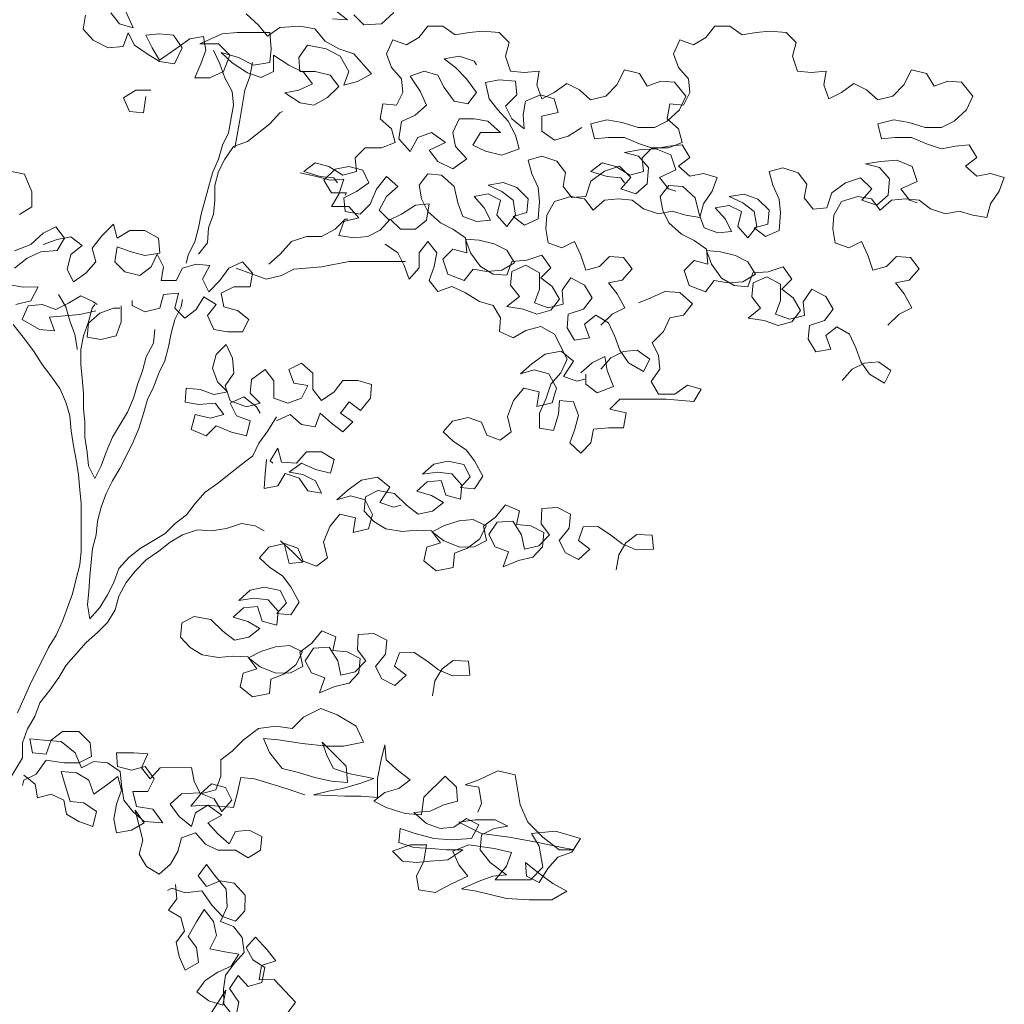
# Model space of a CAD drawing. Header units: metres. Extents: x -1 to 197910, y -70 to 354116.
# Tile 25 of 65: x 106.38 to 109.25, y 16.74 to 19.61. Entities that reach past the tile are written whole.
import ezdxf

# ---------------------------------------------------------------- set-up
doc = ezdxf.new("R2010")
doc.units = ezdxf.units.M
doc.layers.add('N-WE-AL-DETAIL-G', color=7, linetype='Continuous', lineweight=9)

# ---------------------------------------------------------------- blocks, each defined once
blk = doc.blocks.new('Boom_zijaanzicht')
at = {"color": 0, "ltscale": 0.05, "flags": 128}
for points in [[(-1.0559, 8.1486), (-1.0779, 8.1012), (-1.0378, 8.1121), (-1.0122, 8.1449)], [(-0.9393, 8.1375), (-0.9321, 8.0974), (-0.9613, 8.0647), (-1.005, 8.0428), (-1.0488, 8.0465), (-1.0633, 8.0866), (-1.0815, 8.0502), (-1.118, 8.0247), (-1.1545, 8.0029), (-1.1982, 7.9956), (-1.22, 8.043), (-1.1945, 8.0795), (-1.1544, 8.0831), (-1.1143, 8.0794), (-1.1326, 8.043), (-1.1545, 8.0065), (-1.2018, 8.0394), (-1.2419, 8.0686), (-1.282, 8.0759), (-1.2893, 8.0358), (-1.2747, 7.9957), (-1.2566, 7.9556), (-1.3003, 7.9556), (-1.3404, 7.9739), (-1.3585, 8.0213), (-1.3257, 8.0541), (-1.271, 8.054), (-1.3366, 8.0832), (-1.3803, 8.0869), (-1.4751, 8.087), (-1.4788, 8.0396), (-1.4752, 7.9995), (-1.4278, 7.9922), (-1.3841, 8.014), (-1.333, 8.0286), (-1.3659, 7.9994), (-1.4096, 7.9703), (-1.4497, 7.9558), (-1.4861, 7.974), (-1.4861, 8.0214), (-1.5299, 7.9923), (-1.5736, 7.9705), (-1.5991, 7.9377), (-1.5591, 7.9194), (-1.519, 7.9121), (-1.5628, 7.883), (-1.6028, 7.8758), (-1.6429, 7.8977), (-1.6757, 7.9305), (-1.6501, 7.9633), (-1.6064, 7.9742), (-1.5627, 7.9741), (-1.559, 8.0142), (-1.5845, 8.0507), (-1.6391, 8.0398), (-1.6792, 8.0179), (-1.7048, 7.9742), (-1.6903, 7.9341), (-1.7303, 7.9451), (-1.7704, 7.967), (-1.7193, 8.0253), (-1.6756, 8.0398), (-1.6355, 8.0616), (-1.6063, 8.0981), (-1.5625, 8.1053), (-1.5042, 8.1016), (-1.4678, 8.0761), (-1.4423, 8.1088), (-1.4058, 8.1416)], [(-1.6573, 8.1273), (-1.701, 8.1237), (-1.6682, 8.1491)], [(-1.8358, 8.1456), (-1.7994, 8.1128), (-1.7484, 8.1091), (-1.7192, 8.1382)], [(-3.2728, 7.2351), (-3.3056, 7.2679), (-3.342, 7.2862), (-3.3201, 7.3263), (-3.2946, 7.359), (-3.3347, 7.3664), (-3.3638, 7.3992), (-3.3382, 7.432), (-3.2981, 7.4356), (-3.269, 7.4064), (-3.2289, 7.3954), (-3.2143, 7.4391), (-3.1961, 7.4792), (-3.1596, 7.461), (-3.1195, 7.4755), (-3.1122, 7.5156), (-3.1158, 7.5557), (-3.1376, 7.5958), (-3.185, 7.6104), (-3.2251, 7.6031), (-3.2506, 7.5704), (-3.2834, 7.5996), (-3.3235, 7.6032), (-3.3636, 7.5996), (-3.3964, 7.5741), (-3.4402, 7.5596), (-3.4802, 7.5669), (-3.5203, 7.556), (-3.5604, 7.5488), (-3.5713, 7.5889), (-3.5968, 7.6254), (-3.6113, 7.6655), (-3.5712, 7.6764), (-3.5312, 7.669), (-3.4983, 7.6981), (-3.5311, 7.7237), (-3.5092, 7.7601), (-3.4691, 7.7564), (-3.4291, 7.7491), (-3.3853, 7.7636), (-3.3416, 7.7818), (-3.2942, 7.7818), (-3.2541, 7.7781), (-3.2431, 7.8218), (-3.2905, 7.8328), (-3.3342, 7.8256), (-3.3816, 7.811), (-3.429, 7.8111), (-3.4654, 7.8293), (-3.5018, 7.8621), (-3.52, 7.9023), (-3.4872, 7.9423), (-3.4471, 7.9459), (-3.407, 7.9313), (-3.3851, 7.9677), (-3.3414, 7.9786), (-3.3196, 7.9349), (-3.2868, 7.902), (-3.2431, 7.8911), (-3.2102, 7.9202), (-3.1738, 7.9384), (-3.1374, 7.9128), (-3.1009, 7.8946), (-3.0863, 7.9347), (-3.0936, 7.9747), (-3.0498, 7.9711), (-3.0097, 7.9747), (-2.9951, 8.0184), (-3.006, 8.0585), (-2.9768, 8.0876), (-2.9295, 8.0912), (-2.8894, 8.0875), (-2.8493, 8.0802), (-2.8128, 8.1057), (-2.7691, 8.1056), (-2.7436, 8.0728), (-2.7072, 8.0509), (-2.6671, 8.0655), (-2.6489, 8.0254), (-2.6635, 7.9853), (-2.6927, 7.9525), (-2.6964, 7.9124), (-2.6782, 7.876), (-2.6381, 7.8796), (-2.6309, 7.8358), (-2.6637, 7.8067), (-2.6747, 7.7666), (-2.6346, 7.752), (-2.5872, 7.752), (-2.5581, 7.7228), (-2.5618, 7.6827), (-2.5217, 7.6717), (-2.4816, 7.6972), (-2.4415, 7.7081), (-2.4087, 7.6826), (-2.4561, 7.668), (-2.4962, 7.6644), (-2.5071, 7.6499)], [(-2.438, 7.2351), (-2.4708, 7.2679), (-2.5072, 7.2862), (-2.4853, 7.3263), (-2.4597, 7.359), (-2.4998, 7.3664), (-2.5289, 7.3992), (-2.5034, 7.432), (-2.4633, 7.4356), (-2.4342, 7.4064), (-2.3941, 7.3954), (-2.3795, 7.4391), (-2.3612, 7.4792), (-2.3248, 7.461), (-2.2847, 7.4755), (-2.2774, 7.5156), (-2.281, 7.5557), (-2.3028, 7.5958), (-2.3502, 7.6104), (-2.3903, 7.6031), (-2.4158, 7.5704), (-2.4486, 7.5996), (-2.4887, 7.6032), (-2.5288, 7.5996), (-2.5616, 7.5741), (-2.6053, 7.5596), (-2.6454, 7.5669), (-2.6855, 7.556), (-2.7256, 7.5488), (-2.7365, 7.5889), (-2.762, 7.6254), (-2.7765, 7.6655), (-2.7364, 7.6764), (-2.6963, 7.669), (-2.6635, 7.6981), (-2.6963, 7.7237), (-2.6744, 7.7601), (-2.6343, 7.7564), (-2.5942, 7.7491), (-2.5505, 7.7636), (-2.5067, 7.7818), (-2.4593, 7.7818), (-2.4193, 7.7781), (-2.4083, 7.8218), (-2.4557, 7.8328), (-2.4994, 7.8256), (-2.5468, 7.811), (-2.5942, 7.8111), (-2.6306, 7.8293), (-2.667, 7.8621), (-2.6852, 7.9023), (-2.6524, 7.9423), (-2.6123, 7.9459), (-2.5722, 7.9313), (-2.5503, 7.9677), (-2.5065, 7.9786), (-2.4847, 7.9349), (-2.4519, 7.902), (-2.4082, 7.8911), (-2.3754, 7.9202), (-2.3389, 7.9384), (-2.3025, 7.9128), (-2.2661, 7.8946), (-2.2515, 7.9347), (-2.2587, 7.9747), (-2.215, 7.9711), (-2.1749, 7.9747), (-2.1603, 8.0184), (-2.1712, 8.0585), (-2.142, 8.0876), (-2.0946, 8.0912), (-2.0545, 8.0875), (-2.0145, 8.0802), (-1.978, 8.1057), (-1.9343, 8.1056), (-1.9088, 8.0728), (-1.8724, 8.0509), (-1.8323, 8.0655), (-1.8141, 8.0254), (-1.8287, 7.9853), (-1.8579, 7.9525), (-1.8616, 7.9124), (-1.8434, 7.876), (-1.8033, 7.8796), (-1.796, 7.8358), (-1.8289, 7.8067), (-1.8398, 7.7666), (-1.7998, 7.752), (-1.7524, 7.752), (-1.7232, 7.7228), (-1.7269, 7.6827), (-1.6869, 7.6717), (-1.6467, 7.6972), (-1.6066, 7.7081), (-1.5739, 7.6826), (-1.6213, 7.668), (-1.6613, 7.6644), (-1.6723, 7.6499)], [(-1.3112, 8.0358), (-1.3294, 7.9958), (-1.344, 7.9557), (-1.3659, 7.9156), (-1.3696, 7.8755), (-1.3551, 7.7953), (-1.3369, 7.7589), (-1.326, 7.7188), (-1.3078, 7.6787), (-1.2751, 7.5584), (-1.2679, 7.5183), (-1.257, 7.4782), (-1.2388, 7.4417), (-1.2315, 7.4162)], [(-2.3828, 7.8109), (-2.3427, 7.7853), (-2.3026, 7.7743), (-2.2662, 7.7998), (-2.2661, 7.8436), (-2.3135, 7.8545), (-2.3025, 7.8946), (-2.2624, 7.9055), (-2.2187, 7.8872), (-2.2115, 7.8472), (-2.2152, 7.8071), (-2.1787, 7.8362), (-2.1604, 7.8726), (-2.1932, 7.9054), (-2.1895, 7.9455), (-2.1421, 7.9491), (-2.1021, 7.9418), (-2.113, 7.8944), (-2.1386, 7.8617), (-2.1678, 7.8289), (-2.1897, 7.7888), (-2.2006, 7.7487), (-2.1496, 7.7305), (-2.1022, 7.7414), (-2.0658, 7.7596), (-2.0876, 7.796), (-2.1459, 7.7961), (-2.1094, 7.8288), (-2.0694, 7.8361), (-2.0256, 7.836), (-2.0074, 7.7959), (-2.0148, 7.7559), (-2.0476, 7.7195), (-2.0075, 7.6903), (-1.9638, 7.7121), (-1.9382, 7.7449), (-1.9856, 7.7668), (-1.9455, 7.7959), (-1.9054, 7.7813), (-1.8836, 7.7412), (-1.8507, 7.7776), (-1.858, 7.8286), (-1.8981, 7.8469), (-1.9308, 7.8761), (-1.9126, 7.9161), (-1.8834, 7.9598), (-1.9235, 7.9744), (-1.9636, 7.9635), (-1.9818, 7.9271), (-2.011, 7.8871), (-2.0511, 7.8798), (-2.0766, 7.9126), (-2.0474, 7.9527), (-2.0146, 7.9855), (-1.9817, 8.0109), (-2.0255, 8.0183), (-2.0692, 8.0037), (-2.0765, 7.9928)], [(-1.4242, 7.9995), (-1.4169, 7.9594), (-1.4024, 7.9193), (-1.3879, 7.8318), (-1.3734, 7.7516)], [(-1.1145, 7.9008), (-1.1072, 7.8534), (-1.0671, 7.857), (-1.0489, 7.8971), (-1.0853, 7.919), (-1.129, 7.919)], [(-1.268, 7.4418), (-1.2934, 7.4746), (-1.297, 7.5183), (-1.3116, 7.5584), (-1.3152, 7.5985), (-1.3152, 7.6423), (-1.3261, 7.6823), (-1.3442, 7.7188), (-1.3697, 7.7553), (-1.4098, 7.7699), (-1.4753, 7.821), (-1.5045, 7.8538), (-1.5118, 7.8574)], [(-2.4381, 7.1076), (-2.4672, 7.1404), (-2.5037, 7.1586), (-2.5437, 7.1623), (-2.5802, 7.1368), (-2.562, 7.1004), (-2.5183, 7.1259), (-2.4927, 7.1623), (-2.4781, 7.2024), (-2.4598, 7.2424), (-2.4234, 7.2643), (-2.3906, 7.2387), (-2.4052, 7.1986), (-2.3615, 7.1913), (-2.3396, 7.2277), (-2.3432, 7.2678), (-2.3869, 7.2824), (-2.4124, 7.3153), (-2.3905, 7.3517), (-2.3504, 7.3735), (-2.3249, 7.3371), (-2.3286, 7.297), (-2.2849, 7.286), (-2.2448, 7.3005), (-2.2593, 7.3406), (-2.2593, 7.388), (-2.2192, 7.4098), (-2.1791, 7.3916), (-2.1755, 7.3515), (-2.201, 7.3187), (-2.1646, 7.2895), (-2.212, 7.2823), (-2.2521, 7.2677), (-2.2922, 7.2787), (-2.3176, 7.3115), (-2.2958, 7.348), (-2.2629, 7.3734), (-2.2921, 7.4026), (-2.2665, 7.439), (-2.2228, 7.4244), (-2.1791, 7.4207), (-2.1645, 7.3806), (-2.1244, 7.3842), (-2.088, 7.4061), (-2.0588, 7.4461), (-2.0442, 7.4862), (-2.0843, 7.4826), (-2.128, 7.4717), (-2.1645, 7.4535), (-2.1864, 7.4171), (-2.1499, 7.3952), (-2.1062, 7.3915), (-2.0661, 7.3988), (-2.0406, 7.3659), (-1.9932, 7.3841), (-1.9786, 7.4278), (-2.0077, 7.457), (-2.0478, 7.4461), (-2.0442, 7.4899), (-2.0077, 7.5153), (-1.9712, 7.5335), (-1.9348, 7.5663), (-1.9165, 7.6027), (-1.9092, 7.6428), (-1.9347, 7.6756), (-1.9748, 7.672), (-2.0112, 7.6392), (-2.0222, 7.5919), (-2.0368, 7.5518), (-2.0769, 7.5373), (-2.117, 7.5409), (-2.0987, 7.5774), (-2.0696, 7.6101), (-2.1096, 7.6175), (-2.1461, 7.5993), (-2.1352, 7.5555), (-2.1644, 7.5228), (-2.1899, 7.5556), (-2.1825, 7.5993), (-2.1497, 7.6248), (-2.1096, 7.643), (-2.1533, 7.6503), (-2.1934, 7.6358), (-2.2263, 7.603), (-2.2227, 7.5629), (-2.1826, 7.5519), (-2.2154, 7.5265), (-2.2555, 7.5447), (-2.2591, 7.5957), (-2.2554, 7.6358), (-2.2371, 7.6759), (-2.2262, 7.716), (-2.2662, 7.7269), (-2.31, 7.7124), (-2.3355, 7.6796), (-2.3283, 7.6395), (-2.3538, 7.6068), (-2.3939, 7.6104), (-2.4084, 7.6542), (-2.4485, 7.6834), (-2.4922, 7.698), (-2.5251, 7.6652), (-2.4959, 7.6324), (-2.5397, 7.6179), (-2.5724, 7.647), (-2.576, 7.6944), (-2.5469, 7.7272), (-2.5068, 7.7381), (-2.5505, 7.7454), (-2.5979, 7.7491), (-2.6416, 7.7309), (-2.6562, 7.6872), (-2.6089, 7.6653), (-2.6344, 7.6325), (-2.6563, 7.6253)], [(-3.1394, 7.0742), (-3.1685, 7.107), (-3.2049, 7.1253), (-3.245, 7.129), (-3.2815, 7.1035), (-3.2633, 7.067), (-3.2195, 7.0925), (-3.194, 7.1289), (-3.1794, 7.169), (-3.1611, 7.2091), (-3.1246, 7.2309), (-3.0919, 7.2054), (-3.1065, 7.1653), (-3.0628, 7.158), (-3.0409, 7.1944), (-3.0445, 7.2345), (-3.0882, 7.2491), (-3.1137, 7.2819), (-3.0918, 7.3184), (-3.0517, 7.3402), (-3.0262, 7.3037), (-3.0299, 7.2636), (-2.9861, 7.2527), (-2.946, 7.2672), (-2.9606, 7.3073), (-2.9605, 7.3547), (-2.9204, 7.3765), (-2.8804, 7.3582), (-2.8767, 7.3182), (-2.9023, 7.2854), (-2.8659, 7.2562), (-2.9133, 7.2489), (-2.9534, 7.2344), (-2.9934, 7.2454), (-3.0189, 7.2782), (-2.997, 7.3146), (-2.9642, 7.3401), (-2.9933, 7.3693), (-2.9678, 7.4057), (-2.9241, 7.3911), (-2.8803, 7.3874), (-2.8658, 7.3473), (-2.8257, 7.3509), (-2.7892, 7.3727), (-2.76, 7.4128), (-2.7454, 7.4529), (-2.7855, 7.4493), (-2.8293, 7.4384), (-2.8657, 7.4202), (-2.8876, 7.3838), (-2.8512, 7.3619), (-2.8075, 7.3582), (-2.7674, 7.3654), (-2.7419, 7.3326), (-2.6945, 7.3508), (-2.6799, 7.3945), (-2.709, 7.4237), (-2.7491, 7.4128), (-2.7454, 7.4565), (-2.709, 7.482), (-2.6725, 7.5002), (-2.636, 7.5329), (-2.6178, 7.5694), (-2.6104, 7.6095), (-2.6359, 7.6423), (-2.676, 7.6387), (-2.7125, 7.6059), (-2.7235, 7.5585), (-2.7381, 7.5185), (-2.7782, 7.5039), (-2.8183, 7.5076), (-2.8, 7.544), (-2.7708, 7.5768), (-2.8109, 7.5841), (-2.8474, 7.5659), (-2.8365, 7.5222), (-2.8657, 7.4894), (-2.8911, 7.5222), (-2.8838, 7.566), (-2.851, 7.5915), (-2.8109, 7.6096), (-2.8546, 7.617), (-2.8947, 7.6024), (-2.9275, 7.5697), (-2.9239, 7.5296), (-2.8839, 7.5186), (-2.9167, 7.4931), (-2.9567, 7.5114), (-2.9603, 7.5624), (-2.9567, 7.6025), (-2.9384, 7.6426), (-2.9274, 7.6826), (-2.9675, 7.6936), (-3.0113, 7.6791), (-3.0368, 7.6463), (-3.0295, 7.6062), (-3.0551, 7.5734), (-3.0952, 7.5771), (-3.1097, 7.6208), (-3.1498, 7.65), (-3.1935, 7.6647), (-3.2263, 7.6319), (-3.1972, 7.5991), (-3.2409, 7.5845), (-3.2737, 7.6137), (-3.2773, 7.6611), (-3.2481, 7.6939), (-3.208, 7.7048), (-3.2518, 7.7121), (-3.2991, 7.7158), (-3.3429, 7.6976), (-3.3575, 7.6539), (-3.3101, 7.632), (-3.3357, 7.5992), (-3.3575, 7.5919)], [(-1.5629, 7.6789), (-1.6103, 7.668), (-1.6504, 7.6571), (-1.6905, 7.6608), (-1.676, 7.6171), (-1.6541, 7.5806), (-1.7052, 7.5807), (-1.7343, 7.5479), (-1.6906, 7.5369), (-1.6761, 7.4968), (-1.7198, 7.4896), (-1.7599, 7.4932), (-1.7963, 7.5115), (-1.8255, 7.5443), (-1.8546, 7.5152), (-1.8984, 7.5152), (-1.9311, 7.5408), (-1.9384, 7.5882), (-1.8983, 7.5845), (-1.8582, 7.5589), (-1.8218, 7.5407), (-1.7926, 7.5698), (-1.8145, 7.6099), (-1.8472, 7.6391), (-1.8144, 7.6682), (-1.7853, 7.6317), (-1.7671, 7.588), (-1.738, 7.5588), (-1.6942, 7.5661), (-1.6906, 7.6062), (-1.727, 7.6244), (-1.7634, 7.6499), (-1.7451, 7.6864), (-1.705, 7.6973), (-1.665, 7.6899), (-1.6322, 7.6571), (-1.6541, 7.6207), (-1.6978, 7.6207), (-1.6942, 7.6134)], [(-0.7467, 7.5579), (-0.7831, 7.5798), (-0.7831, 7.6235), (-0.7612, 7.6745), (-0.7102, 7.6854)], [(-0.7322, 7.4522), (-0.7796, 7.4705), (-0.816, 7.5033), (-0.8524, 7.5216), (-0.878, 7.4888), (-0.8561, 7.4523), (-0.8088, 7.4486), (-0.7687, 7.4304), (-0.7323, 7.4012)], [(-0.7141, 7.3538), (-0.7578, 7.3465), (-0.8016, 7.3466), (-0.7797, 7.3065), (-0.736, 7.2955)], [(-1.4721, 7.4128), (-1.5048, 7.442), (-1.5376, 7.4785), (-1.5813, 7.4931), (-1.6251, 7.4931), (-1.6651, 7.515), (-1.6943, 7.5442), (-1.7015, 7.5442)], [(-0.816, 7.4705), (-0.8561, 7.4851), (-0.8962, 7.4924), (-0.929, 7.467), (-0.8962, 7.4414), (-0.8854, 7.3977), (-0.9036, 7.3613), (-0.94, 7.3868), (-0.9691, 7.4196), (-0.9582, 7.4597), (-0.9873, 7.4962), (-1.0201, 7.529), (-1.031, 7.4889), (-1.0675, 7.5108), (-1.1112, 7.5109), (-1.1513, 7.489), (-1.155, 7.4453), (-1.1113, 7.438), (-1.0712, 7.4489), (-1.0311, 7.4634), (-1.0238, 7.4197), (-1.053, 7.3906), (-1.0967, 7.3797), (-1.1295, 7.4052), (-1.1477, 7.4417), (-1.166, 7.4052), (-1.1587, 7.3651), (-1.2024, 7.3652), (-1.2206, 7.4016), (-1.2607, 7.4126), (-1.3008, 7.409), (-1.279, 7.3689), (-1.2972, 7.3325), (-1.33, 7.3653), (-1.3555, 7.4018), (-1.3955, 7.42), (-1.4247, 7.3872), (-1.4175, 7.3472), (-1.3701, 7.3471), (-1.3337, 7.3289), (-1.341, 7.2888), (-1.3811, 7.2779), (-1.4139, 7.2524), (-1.3957, 7.2159), (-1.352, 7.2159), (-1.3119, 7.2231), (-1.2936, 7.2632), (-1.3191, 7.296), (-1.2827, 7.3179), (-1.2608, 7.2814), (-1.228, 7.2559), (-1.1989, 7.285), (-1.2098, 7.3287), (-1.166, 7.3251), (-1.1551, 7.285), (-1.1114, 7.274), (-1.075, 7.2922), (-1.0749, 7.3068)], [(-1.8109, 7.4714), (-1.8474, 7.4459), (-1.8657, 7.4095), (-1.8803, 7.3694), (-1.9094, 7.4023), (-1.9094, 7.446), (-1.9348, 7.4788), (-1.9604, 7.446), (-1.9531, 7.406), (-1.9386, 7.3659), (-1.9641, 7.3331), (-2.0042, 7.3477), (-2.0443, 7.3295), (-2.0844, 7.304), (-2.1245, 7.2931), (-2.1464, 7.2567), (-2.1428, 7.2166), (-2.1829, 7.1984), (-2.2193, 7.2203), (-2.2631, 7.2313), (-2.3032, 7.2095), (-2.3397, 7.1366), (-2.3215, 7.0965), (-2.2924, 7.0637), (-2.2778, 7.02), (-2.2596, 6.9798), (-2.2597, 6.9361), (-2.2998, 6.9289), (-2.3143, 6.9763), (-2.3179, 7.0163), (-2.358, 7.0127), (-2.3726, 6.9727), (-2.3617, 6.9326), (-2.3472, 6.8925), (-2.38, 6.8633), (-2.4091, 6.8925), (-2.4164, 6.9326), (-2.4601, 6.9363), (-2.5039, 6.9363), (-2.5111, 6.9801), (-2.4637, 6.991), (-2.4928, 7.0201), (-2.6277, 7.0203), (-2.7079, 7.0131), (-2.7297, 7.0495), (-2.6896, 7.0604), (-2.6532, 7.0349), (-2.6058, 7.0348), (-2.5839, 7.0713), (-2.6094, 7.1077), (-2.6057, 7.1478), (-2.5874, 7.1842), (-2.6202, 7.2171), (-2.6384, 7.2572), (-2.6785, 7.2645), (-2.704, 7.2973), (-2.6675, 7.3301), (-2.6238, 7.3337), (-2.5837, 7.3154), (-2.5473, 7.3008)], [(-1.3773, 7.4018), (-1.4247, 7.3836), (-1.4648, 7.3691), (-1.5085, 7.38), (-1.545, 7.3983), (-1.6251, 7.4057), (-1.7053, 7.4203), (-1.8693, 7.4205)], [(-1.4943, 6.9682), (-1.4689, 6.9281), (-1.4434, 6.8916), (-1.4252, 6.8552), (-1.3924, 6.8296), (-1.356, 6.8004), (-1.3232, 6.7749), (-1.2868, 6.7494), (-1.2577, 6.7165), (-1.2322, 6.6837), (-1.1994, 6.6582), (-1.1703, 6.629), (-1.0975, 6.5852), (-1.0647, 6.5597), (-1.0356, 6.5268), (-1.021, 6.4867), (-1.0028, 6.4503), (-0.981, 6.4138), (-0.9519, 6.381), (-0.9446, 6.4211), (-0.9482, 6.4612), (-0.9518, 6.5049), (-0.959, 6.5851), (-0.9699, 6.6252), (-0.9735, 6.6653), (-0.9844, 6.7054), (-0.9989, 6.7455), (-1.0171, 6.7819), (-1.0389, 6.8184), (-1.0753, 6.8913), (-1.0935, 6.935), (-1.108, 6.9788), (-1.1189, 7.0189), (-1.1371, 7.0554), (-1.1517, 7.0955), (-1.1699, 7.1319), (-1.1807, 7.172), (-1.188, 7.2121), (-1.1989, 7.2522), (-1.2171, 7.2887), (-1.2207, 7.3105)], [(-0.9693, 7.2775), (-0.9219, 7.2665), (-0.8345, 7.2592), (-0.8491, 7.2191), (-0.8053, 7.2227), (-0.7543, 7.2518), (-0.7725, 7.2919), (-0.8126, 7.2956), (-0.8527, 7.281), (-0.8891, 7.2993), (-0.9255, 7.3212), (-0.962, 7.303), (-0.9729, 7.2957)], [(-0.8599, 7.3248), (-0.8818, 7.2884), (-0.8928, 7.2483), (-0.9074, 7.2082), (-0.9147, 7.1681), (-0.9147, 7.1645)], [(-1.1406, 7.223), (-1.137, 7.1829), (-1.1152, 7.1428), (-1.1043, 7.1027), (-1.0897, 7.0626), (-1.0788, 7.0225), (-1.0607, 6.9824), (-1.017, 6.9095), (-0.9988, 6.8657), (-0.9843, 6.8256), (-0.9661, 6.7892), (-0.9478, 6.8256), (-0.9441, 6.8657), (-0.9368, 6.9094), (-0.9368, 6.9531), (-0.9331, 6.9932), (-0.9331, 7.0369), (-0.9294, 7.0807), (-0.9257, 7.1208), (-0.9257, 7.1645), (-0.9329, 7.2046), (-0.9474, 7.2447), (-0.9583, 7.2848), (-0.9656, 7.2957)], [(-1.0422, 7.2921), (-1.0422, 7.2448), (-1.0277, 7.2047), (-0.9839, 7.1937), (-0.9438, 7.2009), (-0.9474, 7.241), (-0.9802, 7.2702), (-1.0203, 7.2848), (-1.0385, 7.2849)], [(-0.7288, 7.2372), (-0.758, 7.2008), (-0.7872, 7.1607), (-0.8127, 7.1207), (-0.8383, 7.0879), (-0.8638, 7.0515), (-0.8821, 7.0114), (-0.893, 6.9713), (-0.8967, 6.9276), (-0.904, 6.8839), (-0.9114, 6.8438), (-0.9187, 6.8), (-0.9224, 6.7563), (-0.9261, 6.7162), (-0.9262, 6.5778), (-0.9226, 6.5377), (-0.9117, 6.4976), (-0.9008, 6.4538), (-0.8717, 6.3736), (-0.8535, 6.3335), (-0.8317, 6.2971), (-0.7771, 6.1877), (-0.7408, 6.1075)], [(-1.4944, 6.9573), (-1.5344, 6.9755), (-1.5673, 6.9464), (-1.6073, 6.9392), (-1.6219, 6.9793), (-1.6547, 6.9501), (-1.6875, 6.9247), (-1.7167, 6.9538), (-1.6802, 6.9793), (-1.7057, 7.0121), (-1.7385, 6.9867), (-1.7676, 7.0231), (-1.7712, 7.0632), (-1.7311, 7.0741), (-1.6874, 7.0741), (-1.6619, 7.0413), (-1.6255, 7.0157), (-1.6, 7.0485), (-1.5999, 7.0959), (-1.5671, 7.125), (-1.5307, 7.1067), (-1.5453, 7.0667), (-1.5854, 7.0594), (-1.5672, 7.0229), (-1.5271, 7.0083), (-1.487, 7.0229), (-1.487, 7.0739), (-1.4614, 7.1067), (-1.4214, 7.0775), (-1.4178, 7.0374), (-1.4469, 7.0083), (-1.4069, 6.9973), (-1.3595, 7.0155), (-1.3448, 7.0592), (-1.3703, 7.0957), (-1.3666, 7.1394), (-1.3484, 7.1795), (-1.3193, 7.1503), (-1.3084, 7.1102), (-1.323, 7.0701), (-1.3522, 7.041), (-1.3121, 7.0336), (-1.272, 7.0482), (-1.2319, 7.0518), (-1.2283, 7.0117), (-1.2684, 7.0044), (-1.3157, 7.0081), (-1.3413, 6.9754), (-1.3012, 6.9644), (-1.2575, 6.9753), (-1.2466, 6.9315), (-1.2903, 6.9134), (-1.3194, 6.9425), (-1.3632, 6.9244), (-1.4069, 6.9135), (-1.4178, 6.9572), (-1.3777, 6.9718), (-1.3595, 7.0082), (-1.3995, 7.0264), (-1.436, 6.9973), (-1.447, 6.9791)], [(-2.4825, 6.5236), (-2.4897, 6.5669), (-2.5107, 6.6017), (-2.5427, 6.6262), (-2.5871, 6.6241), (-2.5912, 6.5836), (-2.5406, 6.5818), (-2.4996, 6.599), (-2.4658, 6.6251), (-2.429, 6.6492), (-2.3865, 6.6483), (-2.3724, 6.6092), (-2.4061, 6.5831), (-2.3731, 6.5535), (-2.3351, 6.5727), (-2.3168, 6.6085), (-2.346, 6.6442), (-2.35, 6.6855), (-2.3121, 6.7047), (-2.2665, 6.7018), (-2.2644, 6.6573), (-2.2889, 6.6254), (-2.2578, 6.5928), (-2.2161, 6.5837), (-2.207, 6.6254), (-2.1817, 6.6654), (-2.1361, 6.6625), (-2.112, 6.6257), (-2.1303, 6.5898), (-2.1694, 6.5757), (-2.1541, 6.5316), (-2.1981, 6.5508), (-2.2398, 6.5598), (-2.2678, 6.5905), (-2.2719, 6.6319), (-2.2339, 6.651), (-2.1926, 6.655), (-2.2016, 6.6953), (-2.1606, 6.7124), (-2.1314, 6.6768), (-2.0964, 6.6503), (-2.1055, 6.6086), (-2.0696, 6.5903), (-2.0272, 6.5893), (-1.9811, 6.6076), (-1.9474, 6.6337), (-1.9832, 6.6521), (-2.026, 6.6662), (-2.0665, 6.6703), (-2.1045, 6.6511), (-2.0854, 6.6132), (-2.0503, 6.5867), (-2.0126, 6.5715), (-2.0085, 6.5301), (-1.9587, 6.5202), (-1.923, 6.5494), (-1.9321, 6.5896), (-1.9719, 6.6018), (-1.9454, 6.6368), (-1.901, 6.6389), (-1.8604, 6.6349), (-1.8121, 6.6431), (-1.7772, 6.6642), (-1.7497, 6.6942), (-1.7537, 6.7356), (-1.7895, 6.7539), (-1.8379, 6.7456), (-1.8724, 6.7114), (-1.9062, 6.6853), (-1.9478, 6.6944), (-1.9798, 6.7189), (-1.9449, 6.74), (-1.9027, 6.7521), (-1.9327, 6.7797), (-1.9733, 6.7838), (-1.9874, 6.741), (-2.0296, 6.7288), (-2.0336, 6.7701), (-2.0041, 6.8032), (-1.9627, 6.8073), (-1.9191, 6.8013), (-1.9522, 6.8308), (-1.9939, 6.8399), (-2.0391, 6.8297), (-2.0574, 6.7938), (-2.0294, 6.7632), (-2.0707, 6.7591), (-2.0949, 6.7959), (-2.0707, 6.841), (-2.0462, 6.873), (-2.0094, 6.8971), (-1.9788, 6.9252), (-2.0068, 6.9558), (-2.0516, 6.9669), (-2.0907, 6.9528), (-2.1059, 6.915), (-2.145, 6.9009), (-2.1769, 6.9254), (-2.1659, 6.9701), (-2.1842, 7.0162), (-2.2134, 7.0519), (-2.2587, 7.0417), (-2.2515, 6.9984), (-2.2963, 7.0094), (-2.3084, 7.0516), (-2.2862, 7.0936), (-2.244, 7.1057), (-2.2043, 7.0935), (-2.2374, 7.1231), (-2.2755, 7.1515), (-2.3222, 7.1594), (-2.3579, 7.1302), (-2.3295, 7.0864), (-2.3686, 7.0723), (-2.391, 7.0778)], [(-2.3798, 7.0966), (-2.4126, 7.1258), (-2.449, 7.144), (-2.4563, 7.1039), (-2.4746, 7.0566), (-2.4272, 7.0383), (-2.3944, 7.0638), (-2.3944, 7.0929)], [(-1.4653, 6.8443), (-1.4617, 6.8042), (-1.4581, 6.7605), (-1.4982, 6.7678), (-1.52, 6.8042), (-1.5601, 6.7897), (-1.5857, 6.7533), (-1.6257, 6.746), (-1.6075, 6.7825), (-1.571, 6.8006), (-1.5309, 6.8079), (-1.5674, 6.8334), (-1.6075, 6.8153), (-1.6512, 6.8044), (-1.6621, 6.8445), (-1.6256, 6.8663), (-1.5819, 6.8663), (-1.5528, 6.8334), (-1.509, 6.837), (-1.4981, 6.8771), (-1.4762, 6.8406), (-1.4835, 6.8334)], [(-1.9482, 6.1568), (-1.9554, 6.2001), (-1.9764, 6.235), (-2.0084, 6.2595), (-2.0528, 6.2574), (-2.0569, 6.2169), (-2.0063, 6.2151), (-1.9653, 6.2323), (-1.9315, 6.2584), (-1.8947, 6.2825), (-1.8522, 6.2815), (-1.8381, 6.2425), (-1.8719, 6.2163), (-1.8388, 6.1868), (-1.8008, 6.206), (-1.7825, 6.2418), (-1.8117, 6.2775), (-1.8157, 6.3188), (-1.7778, 6.338), (-1.7322, 6.335), (-1.7301, 6.2906), (-1.7546, 6.2587), (-1.7235, 6.2261), (-1.6818, 6.217), (-1.6727, 6.2586), (-1.6474, 6.2987), (-1.6018, 6.2958), (-1.5777, 6.2589), (-1.596, 6.2231), (-1.6351, 6.209), (-1.6198, 6.1649), (-1.6638, 6.184), (-1.7055, 6.1931), (-1.7335, 6.2238), (-1.7376, 6.2651), (-1.6996, 6.2843), (-1.6583, 6.2883), (-1.6673, 6.3285), (-1.6263, 6.3457), (-1.5971, 6.31), (-1.5621, 6.2836), (-1.5712, 6.2419), (-1.5353, 6.2236), (-1.4929, 6.2226), (-1.4468, 6.2409), (-1.4131, 6.267), (-1.4489, 6.2854), (-1.4917, 6.2995), (-1.5323, 6.3035), (-1.5702, 6.2844), (-1.5511, 6.2465), (-1.516, 6.22), (-1.4783, 6.2048), (-1.4742, 6.1634), (-1.4244, 6.1535), (-1.3888, 6.1827), (-1.3978, 6.2229), (-1.4376, 6.2351), (-1.4111, 6.2701), (-1.3667, 6.2722), (-1.3261, 6.2681), (-1.2778, 6.2764), (-1.2429, 6.2975), (-1.2154, 6.3275), (-1.2194, 6.3688), (-1.2553, 6.3872), (-1.3036, 6.3789), (-1.3381, 6.3447), (-1.3719, 6.3186), (-1.4135, 6.3277), (-1.4455, 6.3522), (-1.4106, 6.3733), (-1.3684, 6.3854), (-1.3984, 6.413), (-1.439, 6.417), (-1.4531, 6.3742), (-1.4953, 6.3621), (-1.4993, 6.4034), (-1.4698, 6.4365), (-1.4284, 6.4406), (-1.3848, 6.4345), (-1.4179, 6.4641), (-1.4596, 6.4732), (-1.5048, 6.4629), (-1.5231, 6.4271), (-1.4951, 6.3965), (-1.5365, 6.3924), (-1.5606, 6.4292), (-1.5364, 6.4743), (-1.5119, 6.5062), (-1.4751, 6.5304), (-1.4445, 6.5585), (-1.4725, 6.5891), (-1.5173, 6.6001), (-1.5564, 6.586), (-1.5716, 6.5483), (-1.6107, 6.5342), (-1.6426, 6.5587), (-1.6316, 6.6034), (-1.6499, 6.6495), (-1.6791, 6.6851), (-1.7244, 6.6749), (-1.7172, 6.6316), (-1.762, 6.6427), (-1.7741, 6.6848), (-1.7519, 6.7268), (-1.7098, 6.739), (-1.67, 6.7268), (-1.7031, 6.7563), (-1.7412, 6.7847), (-1.7879, 6.7927), (-1.8236, 6.7635), (-1.7952, 6.7197), (-1.8343, 6.7056), (-1.8567, 6.7111)], [(-0.7118, 5.9034), (-0.7555, 5.9763), (-0.7554, 6.02), (-0.77, 6.0601), (-0.7918, 6.0966), (-0.8063, 6.1367), (-0.8355, 6.1731), (-0.8609, 6.2096), (-0.8828, 6.2461), (-0.941, 6.3117), (-0.9738, 6.3409), (-1.0029, 6.3701), (-1.0247, 6.4066), (-1.0356, 6.4467), (-1.0575, 6.4868), (-1.0829, 6.5196), (-1.1157, 6.5524), (-1.1521, 6.578), (-1.1849, 6.6035), (-1.2213, 6.6254), (-1.2651, 6.64), (-1.3051, 6.6364), (-1.3489, 6.6437), (-1.3926, 6.6584), (-1.4327, 6.6511), (-1.4582, 6.6365)], [(-1.5056, 6.6074), (-1.5421, 6.5747), (-1.5713, 6.5455), (-1.5312, 6.5419), (-1.5165, 6.6002)], [(-1.5767, 5.8682), (-1.5257, 5.8864), (-1.4309, 5.9155), (-1.3908, 5.9191), (-1.3799, 5.8717), (-1.369, 5.8316), (-1.3289, 5.8352), (-1.2852, 5.8388), (-1.2451, 5.8351), (-1.2742, 5.8716), (-1.3179, 5.8826), (-1.3325, 5.9227), (-1.3324, 5.9701), (-1.3652, 5.9956), (-1.398, 6.0284), (-1.4417, 6.0613), (-1.4927, 6.0686), (-1.5401, 6.0614), (-1.5728, 6.0942), (-1.6238, 6.1197), (-1.6712, 6.1016), (-1.7259, 6.0688), (-1.7478, 6.0215), (-1.6895, 6.0105), (-1.6422, 6.0104), (-1.5693, 6.0176), (-1.5, 6.0285), (-1.4563, 6.0321), (-1.4745, 5.992), (-1.511, 5.9447), (-1.5584, 5.9338), (-1.6058, 5.9193), (-1.6532, 5.9084), (-1.7006, 5.9048), (-1.6969, 5.9522), (-1.6276, 6.0213), (-1.6422, 5.9813), (-1.6604, 5.9448), (-1.7042, 5.9303), (-1.7771, 5.9158), (-1.737, 5.9012), (-1.686, 5.8866), (-1.6459, 5.8792), (-1.6022, 5.8683), (-1.6933, 5.8647), (-1.7407, 5.8647), (-1.7881, 5.8611), (-1.788, 5.9158), (-1.7989, 5.9705), (-1.8098, 6.0142), (-1.8135, 5.9705), (-1.85, 5.9377), (-1.8828, 5.9122), (-1.85, 5.8867), (-1.8099, 5.8757), (-1.7771, 5.8502), (-1.8136, 5.832), (-1.8683, 5.8138), (-1.9157, 5.8102), (-1.9229, 5.8613), (-1.9848, 5.9233), (-2.0176, 5.8905), (-2.0213, 5.8504), (-1.9812, 5.8395), (-1.9412, 5.8212), (-1.8938, 5.8175), (-1.9303, 5.7847), (-1.9704, 5.7702), (-2.0105, 5.7739), (-2.0469, 5.7994), (-2.0833, 5.7812), (-2.0615, 5.7411), (-2.0032, 5.7374), (-1.9522, 5.741), (-1.8975, 5.7556), (-1.8538, 5.7701), (-1.8501, 5.73), (-1.8939, 5.7155), (-1.9449, 5.7119), (-1.9886, 5.7083), (-2.036, 5.7083), (-1.9923, 5.6791), (-1.9413, 5.6754), (-1.9012, 5.6717), (-1.8611, 5.6753), (-1.8319, 5.7045), (-1.8829, 5.7227), (-1.9303, 5.7228), (-1.9231, 5.6754), (-1.9013, 5.6317), (-1.9086, 5.5916), (-1.956, 5.5843), (-2.0033, 5.6099), (-2.0507, 5.6318), (-2.0251, 5.6646), (-2.0069, 5.7046), (-2.0542, 5.7229), (-2.1271, 5.712), (-2.1782, 5.7011), (-2.1636, 5.661), (-2.1309, 5.6209), (-2.2329, 5.621), (-2.2693, 5.6575), (-2.2583, 5.7194), (-2.2364, 5.7559), (-2.3057, 5.7632), (-2.3786, 5.7414), (-2.3531, 5.7013), (-2.313, 5.6867), (-2.2839, 5.6539), (-2.2584, 5.6138), (-2.222, 5.6319), (-2.2183, 5.672), (-2.2584, 5.6393), (-2.2985, 5.6101), (-2.3386, 5.5883), (-2.2949, 5.5628), (-2.2293, 5.5627), (-2.1637, 5.5663), (-2.0762, 5.5881), (-2.0325, 5.5953), (-2.0835, 5.6172), (-2.1236, 5.6319), (-2.1636, 5.6355), (-2.1162, 5.6719), (-2.087, 5.7084), (-2.0906, 5.7521), (-2.1271, 5.7703), (-2.1672, 5.7777), (-2.1307, 5.7959), (-2.0724, 5.7958), (-2.025, 5.7885), (-2.0906, 5.7557), (-2.1708, 5.7449), (-2.251, 5.7304), (-2.3203, 5.7159), (-2.3604, 5.7086), (-2.3166, 5.7086), (-2.2692, 5.745), (-2.2255, 5.7887), (-2.2035, 5.8397), (-2.1889, 5.9271), (-2.1379, 5.938), (-2.0832, 5.9124), (-2.0431, 5.8978), (-2.0832, 5.8906), (-2.0906, 5.8432), (-2.0797, 5.8177)], [(-0.7591, 5.9253), (-0.792, 5.8998), (-0.7993, 5.8597), (-0.8394, 5.8707), (-0.8758, 5.8525), (-0.8832, 5.8124), (-0.9196, 5.7906), (-0.9597, 5.776), (-0.9706, 5.8198), (-0.9341, 5.8452), (-0.8941, 5.8489), (-0.8794, 5.8962), (-0.8685, 5.9363), (-0.9122, 5.9327), (-0.9487, 5.9109), (-0.9633, 5.8708), (-0.9997, 5.8963), (-1.0325, 5.9219), (-1.0434, 5.8818), (-1.0289, 5.8417), (-1.0217, 5.798), (-1.029, 5.7579), (-1.0727, 5.7652), (-1.1091, 5.7871), (-1.0836, 5.8235), (-1.1055, 5.7361), (-1.0946, 5.696), (-1.1165, 5.6596), (-1.153, 5.6377), (-1.1858, 5.6669), (-1.2076, 5.7034), (-1.2185, 5.7435), (-1.2586, 5.7581), (-1.2878, 5.7253), (-1.3242, 5.7071), (-1.3752, 5.7072), (-1.4117, 5.6853), (-1.4481, 5.7072), (-1.4517, 5.7473), (-1.4153, 5.7655), (-1.3752, 5.7618), (-1.357, 5.7254), (-1.3242, 5.7545), (-1.295, 5.7873), (-1.3351, 5.8092), (-1.2949, 5.8383), (-1.2585, 5.8164), (-1.2476, 5.7763), (-1.2112, 5.8054), (-1.1856, 5.8418), (-1.2184, 5.871), (-1.2694, 5.8747), (-1.3131, 5.8565), (-1.335, 5.8201), (-1.3642, 5.8529), (-1.3459, 5.8894), (-1.3058, 5.9003), (-1.273, 5.8711), (-1.2548, 5.9075), (-1.2475, 5.9476), (-1.1564, 5.9475), (-1.1272, 5.9147), (-1.1017, 5.9474), (-1.1199, 5.9875), (-1.0798, 5.9912), (-1.0288, 5.9911), (-1.0324, 5.951), (-1.0725, 5.9401), (-1.1126, 5.9511), (-1.1382, 5.9147), (-1.12, 5.8782), (-1.0762, 5.8782), (-1.0872, 5.8345), (-1.1346, 5.8272), (-1.1638, 5.7871), (-1.1091, 5.7907), (-1.0763, 5.8199), (-1.0508, 5.8526), (-1.0434, 5.8964), (-1.0397, 5.9365), (-1.0033, 5.9619), (-0.9632, 5.9655), (-0.9268, 5.9473), (-0.9085, 5.991), (-0.8684, 6.0238), (-0.8174, 6.0274), (-0.7773, 6.031), (-0.7846, 5.9909), (-0.8247, 5.9873), (-0.8392, 6.0274), (-0.872, 6.0529), (-0.9194, 6.053), (-0.9522, 6.0202), (-0.9559, 5.9801), (-0.9195, 5.9619), (-0.8757, 5.9618), (-0.8247, 5.9691), (-0.7956, 5.9289), (-0.7592, 5.9107), (-0.7555, 5.8961)]]:
    blk.add_lwpolyline(points, dxfattribs=at)
at = {"color": 0, "lineweight": 0, "ltscale": 0.05, "flags": 128}
for points in [[(-1.201, 5.6071), (-1.2047, 5.5657), (-1.1804, 5.5331), (-1.2157, 5.5112), (-1.2272, 5.4721), (-1.2029, 5.4395), (-1.2117, 5.3979), (-1.2284, 5.3586), (-1.2678, 5.3804), (-1.2616, 5.4245), (-1.237, 5.4563), (-1.2617, 5.4993), (-1.2836, 5.5346), (-1.3107, 5.5001), (-1.3196, 5.4586), (-1.3002, 5.4206), (-1.3437, 5.4113), (-1.3847, 5.4047), (-1.3628, 5.3694), (-1.3236, 5.3527), (-1.2866, 5.3282), (-1.2622, 5.2956), (-1.2974, 5.2685), (-1.3382, 5.2568), (-1.3475, 5.3003), (-1.2984, 5.2247)], [(-1.5256, 5.2321), (-1.5499, 5.2648), (-1.4878, 5.3314), (-1.444, 5.3304), (-1.4506, 5.3714), (-1.4923, 5.3854), (-1.4677, 5.4172), (-1.4329, 5.4546), (-1.406, 5.4246), (-1.4254, 5.3878), (-1.4607, 5.3659), (-1.4514, 5.3224), (-1.4123, 5.3109), (-1.3825, 5.3429), (-1.358, 5.3051), (-1.3849, 5.2654), (-1.3755, 5.2168), (-1.3409, 5.2593), (-1.3399, 5.3031), (-1.3465, 5.3441), (-1.3735, 5.3793), (-1.4003, 5.4093), (-1.3942, 5.4533), (-1.3695, 5.4852), (-1.3313, 5.4994), (-1.3509, 5.5425), (-1.3476, 5.5942), (-1.3154, 5.634), (-1.2908, 5.6659), (-1.2664, 5.6332), (-1.2911, 5.6014), (-1.3303, 5.618), (-1.3714, 5.6114), (-1.4037, 5.5768), (-1.402, 5.5304), (-1.3752, 5.5004), (-1.337, 5.5147), (-1.3072, 5.5467), (-1.2777, 5.589), (-1.2285, 5.583), (-1.1904, 5.5972), (-1.1772, 5.5899)]]:
    blk.add_lwpolyline(points, dxfattribs=at)

msp = doc.modelspace()

# ---------------------------------------------------------------- block references
at = {"layer": 'N-WE-AL-DETAIL-G', "color": 252, "xscale": -1}
msp.add_blockref('Boom_zijaanzicht', (105.634, 11.4843), dxfattribs=at)

doc.saveas('drawing.dxf')
